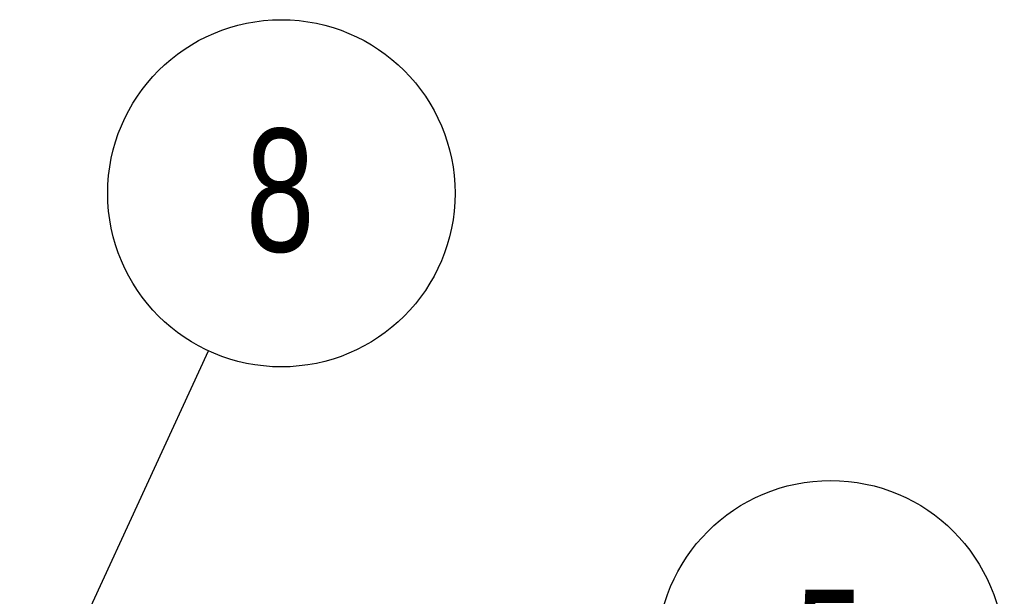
# Model space of a CAD drawing. Header units: millimetres. Extents: x 0 to 297, y 0 to 210.
# Tile 45 of 49: x 151 to 179, y 96 to 112. Entities that reach past the tile are written whole.
import ezdxf

# ---------------------------------------------------------------- set-up
doc = ezdxf.new("R2010")
doc.units = ezdxf.units.MM
doc.layers.add('图层0', color=7, linetype='Continuous', lineweight=25)
doc.styles.add('SLDTEXTSTYLE9', font='TXT', dxfattribs={"width": 0.75})
doc.dimstyles.new('SLDDIMSTYLE0', dxfattribs={"dimtxt": 0.18, "dimasz": 3.556, "dimexe": 0, "dimexo": 0.0625, "dimgap": 0, "dimtad": 0, "dimtih": 1, "dimtoh": 1, "dimdec": 0, "dimrnd": 1e-09, "dimzin": 0, "dimdsep": 46, "dimtxsty": 'Standard', "dimsah": 1, "dimcen": 0.09, "dimadec": 0, "dimazin": 0, "dimtfac": 3.556, "dimtdec": 0, "dimtofl": 0, "dimtmove": 0, "dimatfit": 3, "dimfxl": 0, "dimfrac": 2, "dimtolj": 1, "dimtzin": 0, "dimarcsym": 0})

# ---------------------------------------------------------------- blocks, each defined once
blk = doc.blocks.new('SW_NOTE_0_1')
at = {"layer": '图层0', "color": 0}
blk.add_circle((2.07, 4.488), 4.942, dxfattribs=at)
at = {"layer": '图层0', "color": 0, "insert": (2.035, 6.325), "char_height": 3.5, "attachment_point": 2, "style": 'SLDTEXTSTYLE9'}
blk.add_mtext('8', dxfattribs=at)
blk = doc.blocks.new('SW_NOTE_0_2')
at = {"layer": '图层0', "color": 0}
blk.add_circle((3.291, 3.687), 4.942, dxfattribs=at)
at = {"layer": '图层0', "color": 0, "insert": (3.256, 5.524), "char_height": 3.5, "attachment_point": 2, "style": 'SLDTEXTSTYLE9'}
blk.add_mtext('5', dxfattribs=at)

msp = doc.modelspace()

# ---------------------------------------------------------------- block references
at = {"layer": '图层0'}
for name, p in [('SW_NOTE_0_1', (156.735, 102.825)), ('SW_NOTE_0_2', (171.147, 90.508))]:
    msp.add_blockref(name, p, dxfattribs=at)

# ---------------------------------------------------------------- leaders
msp.add_leader([(151.357, 91.167), (156.735, 102.825)], dimstyle='SLDDIMSTYLE0', dxfattribs=at)

doc.saveas('drawing.dxf')
